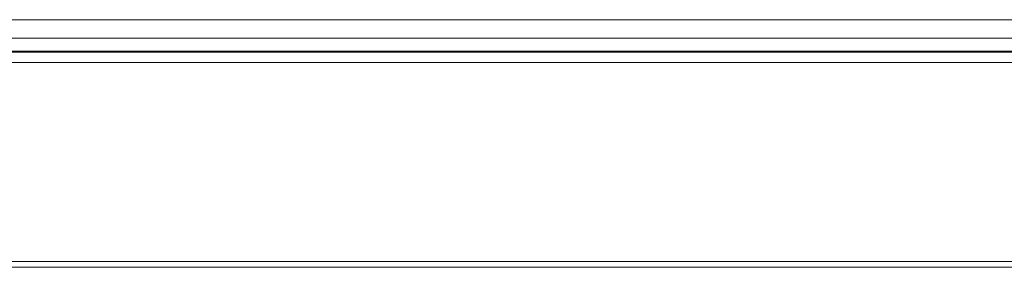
# Model space of a CAD drawing. Header units: millimetres. Extents: x -6 to 5206, y -8403 to -276.
# Tile 40 of 65: x 3998 to 4395, y -4852 to -4752. Entities that reach past the tile are written whole.
import ezdxf

# ---------------------------------------------------------------- set-up
doc = ezdxf.new("R2010")
doc.units = ezdxf.units.MM

msp = doc.modelspace()

# ---------------------------------------------------------------- linework, layer by layer
at = {"color": 7, "linetype": 'Continuous', "lineweight": 15}
for p, q in [((4411.31, -4752.31), (3805.63, -4752.31)), ((4411.31, -4759.76), (3809.13, -4759.76)), ((4411.31, -4765.07), (3809.31, -4765.07)), ((4411.31, -4765.43), (3809.66, -4765.43)), ((4411.31, -4769.57), (3811.31, -4769.57)), ((4411.31, -4852.31), (3811.81, -4852.31))]:
    msp.add_line(p, q, dxfattribs=at)
at = {"color": 8, "linetype": 'Continuous', "lineweight": 15}
msp.add_line((4411.31, -4849.91), (3812.77, -4849.91), dxfattribs=at)

doc.saveas('drawing.dxf')
